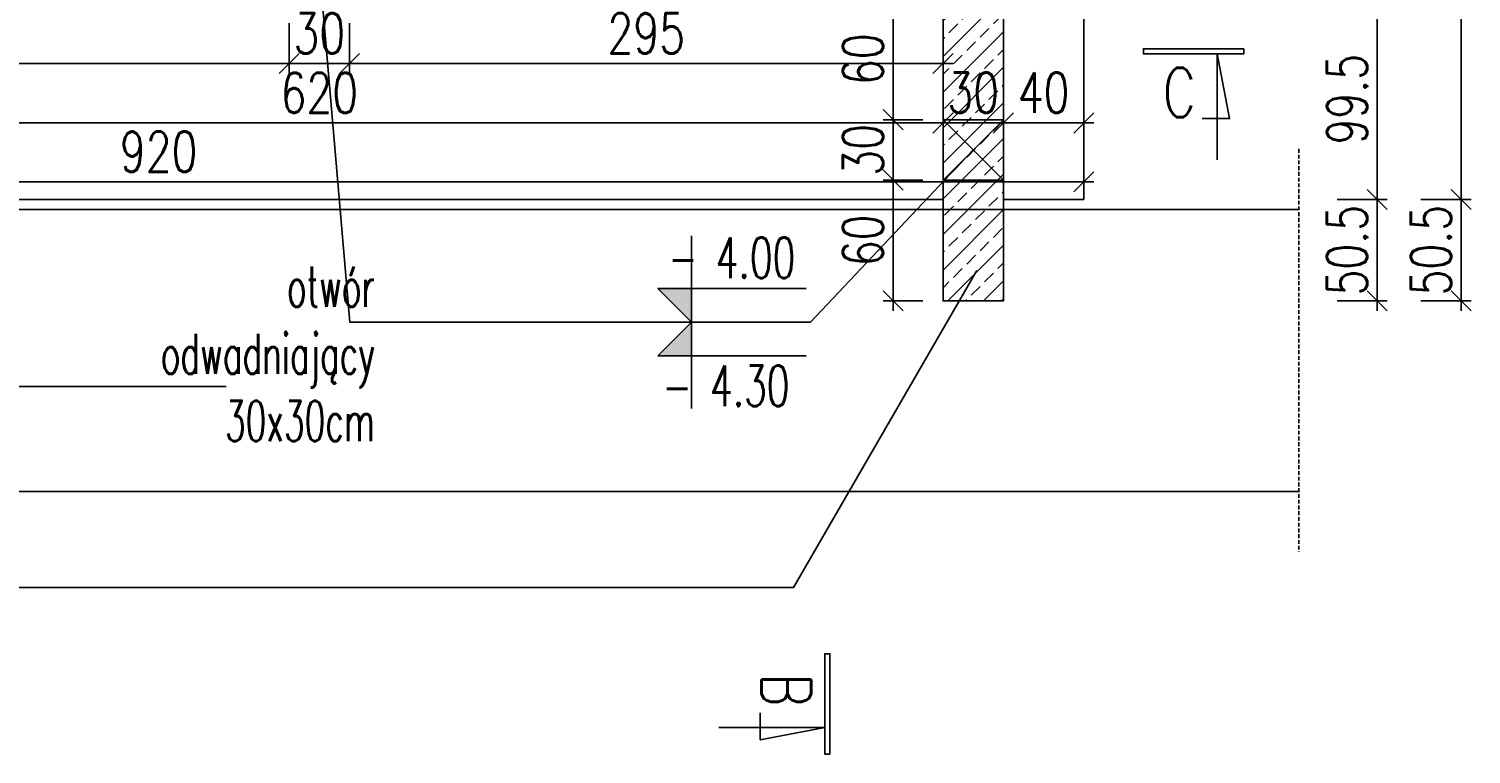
# Model space of a CAD drawing. Header units: millimetres. Extents: x -303 to 588072, y -379 to 357555.
# Tile 13 of 88: x 538205 to 538922, y 333048 to 333408. Entities that reach past the tile are written whole.
import ezdxf

# ---------------------------------------------------------------- set-up
doc = ezdxf.new("R2010")
doc.units = ezdxf.units.MM
doc.header["$LTSCALE"] = 0.15
doc.header["$MEASUREMENT"] = 0
doc.header["$PDSIZE"] = -5
doc.linetypes.add('DASHED', pattern=[19.05, 12.7, -6.35])
for name, color, linetype in [('3', 4, 'Continuous'), ('5', 8, 'Continuous'), ('RFD_1', 2, 'Continuous'), ('RFD_2', 4, 'DASHED'), ('RFD_3', 4, 'Continuous'), ('RFD_3 @ 10', 4, 'Continuous'), ('RFD_5', 8, 'Continuous'), ('RFD_5 @ 10', 8, 'Continuous')]:
    doc.layers.add(name, color=color, linetype=linetype)
doc.styles.get("Standard").update_dxf_attribs({"font": 'simplex.shx', "width": 0.75})
doc.styles.add('txt3', font='simplex.shx', dxfattribs={"width": 0.75, "height": 20})
doc.dimstyles.new('opis 1.1', dxfattribs={"dimscale": 0, "dimtxt": 2, "dimasz": 1, "dimexe": 0.5, "dimexo": 1, "dimgap": 0, "dimtad": 0, "dimdec": 1, "dimrnd": 0.5, "dimdsep": 46, "dimtxsty": 'Standard', "dimblk1": 'OBLIQUE', "dimblk2": 'OBLIQUE', "dimsah": 1, "dimcen": 1, "dimdle": 0.5, "dimclrd": 256, "dimclre": 256, "dimclrt": 4, "dimadec": 0, "dimazin": 2, "dimtm": 1e-09, "dimtfac": 0.75, "dimtdec": 1, "dimtmove": 0, "dimatfit": 3, "dimfxl": 0, "dimtvp": 0.75, "dimtolj": 1, "dimtzin": 0, "dimlwd": -1, "dimlwe": -1, "dimarcsym": 0})

# ---------------------------------------------------------------- blocks, each defined once
blk = doc.blocks.new('_Oblique')
at = {"color": 0, "linetype": 'ByBlock', "lineweight": -2}
blk.add_line((-0.5, -0.5), (0.5, 0.5), dxfattribs=at)
blk = doc.blocks.new('*D1136')
at = {"layer": 'Defpoints', "color": 0, "lineweight": 80}
for p in [(538659, 334050.13), (538434, 333822.91), (538659, 333272.86)]:
    blk.add_point(p, dxfattribs=at)
at = {"layer": 'RFD_5'}
for p, q in [((538429, 334050.13), (538664, 334050.13)), ((538434, 334030.13), (538434, 334055.13)), ((538659, 334030.13), (538659, 334055.13))]:
    blk.add_line(p, q, dxfattribs=at)
at = {"layer": 'RFD_5', "xscale": 10, "yscale": 10, "zscale": 10, "rotation": 180}
blk.add_blockref('_Oblique', (538434, 334050.13), dxfattribs=at)
at = {"layer": 'RFD_5', "xscale": 10, "yscale": 10, "zscale": 10}
blk.add_blockref('_Oblique', (538659, 334050.13), dxfattribs=at)
at = {"layer": 'RFD_5', "color": 4, "insert": (538546.5, 334065.13), "char_height": 20, "attachment_point": 5}
blk.add_mtext('\\A1;225', dxfattribs=at)
blk = doc.blocks.new('*D1142')
at = {"layer": 'Defpoints', "color": 0, "lineweight": 80}
for p in [(538659, 333361.24), (538039, 333326.42), (538659, 333323.2)]:
    blk.add_point(p, dxfattribs=at)
at = {"layer": 'RFD_5'}
for p, q in [((538039, 333341.24), (538039, 333366.24)), ((538659, 333341.24), (538659, 333366.24)), ((538034, 333361.24), (538664, 333361.24))]:
    blk.add_line(p, q, dxfattribs=at)
at = {"layer": 'RFD_5', "xscale": 10, "yscale": 10, "zscale": 10, "rotation": 180}
blk.add_blockref('_Oblique', (538039, 333361.24), dxfattribs=at)
at = {"layer": 'RFD_5', "xscale": 10, "yscale": 10, "zscale": 10}
blk.add_blockref('_Oblique', (538659, 333361.24), dxfattribs=at)
at = {"layer": 'RFD_5', "color": 4, "insert": (538349, 333376.24), "char_height": 20, "attachment_point": 5}
blk.add_mtext('\\A1;620', dxfattribs=at)
blk = doc.blocks.new('*D1143')
at = {"layer": 'Defpoints', "color": 0, "lineweight": 80}
for p in [(538689, 333361.25), (538659, 333323.2), (538689, 333323.2)]:
    blk.add_point(p, dxfattribs=at)
at = {"layer": 'RFD_5'}
for p, q in [((538659, 333341.25), (538659, 333366.25)), ((538689, 333341.25), (538689, 333366.25)), ((538654, 333361.25), (538694, 333361.25))]:
    blk.add_line(p, q, dxfattribs=at)
at = {"layer": 'RFD_5', "xscale": 10, "yscale": 10, "zscale": 10, "rotation": 180}
blk.add_blockref('_Oblique', (538659, 333361.25), dxfattribs=at)
at = {"layer": 'RFD_5', "xscale": 10, "yscale": 10, "zscale": 10}
blk.add_blockref('_Oblique', (538689, 333361.25), dxfattribs=at)
at = {"layer": 'RFD_5', "color": 4, "insert": (538674, 333376.25), "char_height": 20, "attachment_point": 5}
blk.add_mtext('\\A1;30', dxfattribs=at)
blk = doc.blocks.new('*D1144')
at = {"layer": 'Defpoints', "color": 0, "lineweight": 80}
for p in [(538729, 333361.25), (538689, 333323.2), (538729, 333323.2)]:
    blk.add_point(p, dxfattribs=at)
at = {"layer": 'RFD_5'}
for p, q in [((538689, 333341.25), (538689, 333366.25)), ((538729, 333341.25), (538729, 333366.25)), ((538684, 333361.25), (538734, 333361.25))]:
    blk.add_line(p, q, dxfattribs=at)
at = {"layer": 'RFD_5', "xscale": 10, "yscale": 10, "zscale": 10, "rotation": 180}
blk.add_blockref('_Oblique', (538689, 333361.25), dxfattribs=at)
at = {"layer": 'RFD_5', "xscale": 10, "yscale": 10, "zscale": 10}
blk.add_blockref('_Oblique', (538729, 333361.25), dxfattribs=at)
at = {"layer": 'RFD_5', "color": 4, "insert": (538709, 333376.25), "char_height": 20, "attachment_point": 5}
blk.add_mtext('\\A1;40', dxfattribs=at)
blk = doc.blocks.new('*D1149')
at = {"layer": 'Defpoints', "color": 0, "lineweight": 80}
for p in [(537809.25, 333359.04), (538729, 333359.04), (538729, 333331.95)]:
    blk.add_point(p, dxfattribs=at)
at = {"layer": 'RFD_5'}
for p, q in [((537809.25, 333349.04), (537809.25, 333326.95)), ((538729, 333349.04), (538729, 333326.95)), ((537804.25, 333331.95), (538734, 333331.95))]:
    blk.add_line(p, q, dxfattribs=at)
at = {"layer": 'RFD_5', "xscale": 10, "yscale": 10, "zscale": 10, "rotation": 180}
blk.add_blockref('_Oblique', (537809.25, 333331.95), dxfattribs=at)
at = {"layer": 'RFD_5', "xscale": 10, "yscale": 10, "zscale": 10}
blk.add_blockref('_Oblique', (538729, 333331.95), dxfattribs=at)
at = {"layer": 'RFD_5', "color": 4, "insert": (538269.12, 333346.95), "char_height": 20, "attachment_point": 5}
blk.add_mtext('\\A1;920', dxfattribs=at)
blk = doc.blocks.new('*D1153')
at = {"layer": 'Defpoints', "color": 0, "lineweight": 80}
for p in [(538623.14, 333422.91), (538729, 333323.2), (538874.86, 333323.2)]:
    blk.add_point(p, dxfattribs=at)
at = {"layer": 'RFD_5'}
for p, q in [((538874.86, 333427.91), (538874.86, 333318.2)), ((538854.86, 333422.91), (538879.86, 333422.91)), ((538854.86, 333323.2), (538879.86, 333323.2))]:
    blk.add_line(p, q, dxfattribs=at)
at = {"layer": 'RFD_5', "xscale": 10, "yscale": 10, "zscale": 10}
for p, rotation in [((538874.86, 333422.91), 90), ((538874.86, 333323.2), 270)]:
    blk.add_blockref('_Oblique', p, dxfattribs=dict(at, rotation=rotation))
at = {"layer": 'RFD_5', "color": 4, "insert": (538859.86, 333373.06), "char_height": 20, "attachment_point": 5, "rotation": 90}
blk.add_mtext('\\A1;99.5', dxfattribs=at)
blk = doc.blocks.new('*D1154')
at = {"layer": 'Defpoints', "color": 0, "lineweight": 80}
for p in [(538729, 333323.2), (538689, 333272.86), (538874.86, 333272.86)]:
    blk.add_point(p, dxfattribs=at)
at = {"layer": 'RFD_5'}
for p, q in [((538874.86, 333328.2), (538874.86, 333267.86)), ((538854.86, 333323.2), (538879.86, 333323.2)), ((538854.86, 333272.86), (538879.86, 333272.86))]:
    blk.add_line(p, q, dxfattribs=at)
at = {"layer": 'RFD_5', "xscale": 10, "yscale": 10, "zscale": 10}
for p, rotation in [((538874.86, 333323.2), 90), ((538874.86, 333272.86), 270)]:
    blk.add_blockref('_Oblique', p, dxfattribs=dict(at, rotation=rotation))
at = {"layer": 'RFD_5', "color": 4, "insert": (538859.86, 333298.03), "char_height": 20, "attachment_point": 5, "rotation": 90}
blk.add_mtext('\\A1;50.5', dxfattribs=at)
blk = doc.blocks.new('*D1156')
at = {"layer": 'Defpoints', "color": 0, "lineweight": 80}
for p in [(538729, 333862.91), (538729, 333323.2), (538916.53, 333323.2)]:
    blk.add_point(p, dxfattribs=at)
at = {"layer": 'RFD_5'}
for p, q in [((538916.53, 333867.91), (538916.53, 333318.2)), ((538896.53, 333862.91), (538921.53, 333862.91)), ((538896.53, 333323.2), (538921.53, 333323.2))]:
    blk.add_line(p, q, dxfattribs=at)
at = {"layer": 'RFD_5', "xscale": 10, "yscale": 10, "zscale": 10}
for p, rotation in [((538916.53, 333862.91), 90), ((538916.53, 333323.2), 270)]:
    blk.add_blockref('_Oblique', p, dxfattribs=dict(at, rotation=rotation))
at = {"layer": 'RFD_5', "color": 4, "insert": (538901.53, 333593.06), "char_height": 20, "attachment_point": 5, "rotation": 90}
blk.add_mtext('\\A1;539.5', dxfattribs=at)
blk = doc.blocks.new('*D1157')
at = {"layer": 'Defpoints', "color": 0, "lineweight": 80}
for p in [(538717.38, 333323.2), (538689, 333272.86), (538916.53, 333272.86)]:
    blk.add_point(p, dxfattribs=at)
at = {"layer": 'RFD_5'}
for p, q in [((538916.53, 333328.2), (538916.53, 333267.86)), ((538896.53, 333323.2), (538921.53, 333323.2)), ((538896.53, 333272.86), (538921.53, 333272.86))]:
    blk.add_line(p, q, dxfattribs=at)
at = {"layer": 'RFD_5', "xscale": 10, "yscale": 10, "zscale": 10}
for p, rotation in [((538916.53, 333323.2), 90), ((538916.53, 333272.86), 270)]:
    blk.add_blockref('_Oblique', p, dxfattribs=dict(at, rotation=rotation))
at = {"layer": 'RFD_5', "color": 4, "insert": (538901.53, 333298.03), "char_height": 20, "attachment_point": 5, "rotation": 90}
blk.add_mtext('\\A1;50.5', dxfattribs=at)
blk = doc.blocks.new('324r232')
at = {"layer": 'RFD_5'}
blk.add_hatch(color=256, dxfattribs=at).paths.add_polyline_path([(0, 16.56), (-16.56, 16.56), (0, 0)])
at = {"layer": '5'}
blk.add_line((56.33, 16.56), (-16.56, 16.56), dxfattribs=at)
at = {"layer": 'RFD_5'}
for points in [[(0, 42.33), (0, 16.56)], [(-16.56, 16.56), (0, 0)], [(0, 0), (0, 16.56)]]:
    blk.add_lwpolyline(points, dxfattribs=at)
blk = doc.blocks.new('*D1871')
at = {"layer": 'Defpoints', "color": 0, "lineweight": 80}
for p in [(538334.02, 333422.91), (538363.98, 333422.94), (538363.98, 333390.78)]:
    blk.add_point(p, dxfattribs=at)
at = {"layer": 'RFD_3', "color": 3}
for p, q in [((538334.02, 333410.78), (538334.02, 333385.78)), ((538363.98, 333410.78), (538363.98, 333385.78)), ((538329.02, 333390.78), (538368.98, 333390.78))]:
    blk.add_line(p, q, dxfattribs=at)
at = {"layer": 'RFD_3', "color": 3, "xscale": 10, "yscale": 10, "zscale": 10, "rotation": 180}
blk.add_blockref('_Oblique', (538334.02, 333390.78), dxfattribs=at)
at = {"layer": 'RFD_3', "color": 3, "xscale": 10, "yscale": 10, "zscale": 10}
blk.add_blockref('_Oblique', (538363.98, 333390.78), dxfattribs=at)
at = {"layer": 'RFD_3', "color": 3, "insert": (538349, 333405.78), "char_height": 20, "attachment_point": 5}
blk.add_mtext('\\A1;30', dxfattribs=at)
blk = doc.blocks.new('*D1872')
at = {"layer": 'Defpoints', "color": 0, "lineweight": 80}
for p in [(538334.02, 333422.91), (538039.01, 333390.78), (538039.01, 333380.44)]:
    blk.add_point(p, dxfattribs=at)
at = {"layer": 'RFD_3', "color": 3}
for p, q in [((538334.02, 333410.78), (538334.02, 333385.78)), ((538339.02, 333390.78), (538034.01, 333390.78)), ((538039.01, 333390.44), (538039.01, 333395.78))]:
    blk.add_line(p, q, dxfattribs=at)
at = {"layer": 'RFD_3', "color": 3, "xscale": 10, "yscale": 10, "zscale": 10, "rotation": 180}
blk.add_blockref('_Oblique', (538039.01, 333390.78), dxfattribs=at)
at = {"layer": 'RFD_3', "color": 3, "xscale": 10, "yscale": 10, "zscale": 10}
blk.add_blockref('_Oblique', (538334.02, 333390.78), dxfattribs=at)
at = {"layer": 'RFD_3', "color": 3, "insert": (538154.96, 333405.78), "char_height": 20, "attachment_point": 5}
blk.add_mtext('\\A1;295', dxfattribs=at)
blk = doc.blocks.new('*D1873')
at = {"layer": 'Defpoints', "color": 0, "lineweight": 80}
for p in [(538363.98, 333422.94), (538659, 333422.91), (538659, 333390.78)]:
    blk.add_point(p, dxfattribs=at)
at = {"layer": 'RFD_3', "color": 3}
for p, q in [((538363.98, 333410.78), (538363.98, 333385.78)), ((538659, 333410.78), (538659, 333385.78)), ((538358.98, 333390.78), (538664, 333390.78))]:
    blk.add_line(p, q, dxfattribs=at)
at = {"layer": 'RFD_3', "color": 3, "xscale": 10, "yscale": 10, "zscale": 10, "rotation": 180}
blk.add_blockref('_Oblique', (538363.98, 333390.78), dxfattribs=at)
at = {"layer": 'RFD_3', "color": 3, "xscale": 10, "yscale": 10, "zscale": 10}
blk.add_blockref('_Oblique', (538659, 333390.78), dxfattribs=at)
at = {"layer": 'RFD_3', "color": 3, "insert": (538511.49, 333405.78), "char_height": 20, "attachment_point": 5}
blk.add_mtext('\\A1;295', dxfattribs=at)
blk = doc.blocks.new('*D1897')
at = {"layer": 'Defpoints', "color": 0, "lineweight": 80}
for p in [(538659, 333422.94), (538634.25, 333362.88), (538659, 333362.88)]:
    blk.add_point(p, dxfattribs=at)
at = {"layer": 'RFD_3', "color": 3}
for p, q in [((538634.25, 333427.94), (538634.25, 333357.88)), ((538649, 333422.94), (538629.25, 333422.94)), ((538649, 333362.88), (538629.25, 333362.88))]:
    blk.add_line(p, q, dxfattribs=at)
at = {"layer": 'RFD_3', "color": 3, "xscale": 10, "yscale": 10, "zscale": 10}
for p, rotation in [((538634.25, 333422.94), 90), ((538634.25, 333362.88), 270)]:
    blk.add_blockref('_Oblique', p, dxfattribs=dict(at, rotation=rotation))
at = {"layer": 'RFD_3', "color": 3, "insert": (538619.25, 333392.91), "char_height": 20, "attachment_point": 5, "rotation": 90}
blk.add_mtext('\\A1;60', dxfattribs=at)
blk = doc.blocks.new('*D1898')
at = {"layer": 'Defpoints', "color": 0, "lineweight": 80}
for p in [(538659, 333362.88), (538634.25, 333332.89), (538659.01, 333332.89)]:
    blk.add_point(p, dxfattribs=at)
at = {"layer": 'RFD_3', "color": 3}
for p, q in [((538649, 333362.88), (538629.25, 333362.88)), ((538634.25, 333367.88), (538634.25, 333327.89)), ((538649.01, 333332.89), (538629.25, 333332.89))]:
    blk.add_line(p, q, dxfattribs=at)
at = {"layer": 'RFD_3', "color": 3, "xscale": 10, "yscale": 10, "zscale": 10}
for p, rotation in [((538634.25, 333362.88), 90), ((538634.25, 333332.89), 270)]:
    blk.add_blockref('_Oblique', p, dxfattribs=dict(at, rotation=rotation))
at = {"layer": 'RFD_3', "color": 3, "insert": (538619.25, 333347.89), "char_height": 20, "attachment_point": 5, "rotation": 90}
blk.add_mtext('\\A1;30', dxfattribs=at)
blk = doc.blocks.new('*D1899')
at = {"layer": 'Defpoints', "color": 0, "lineweight": 80}
for p in [(538659.01, 333332.89), (538634.25, 333272.88), (538659.01, 333272.88)]:
    blk.add_point(p, dxfattribs=at)
at = {"layer": 'RFD_3', "color": 3}
for p, q in [((538634.25, 333337.89), (538634.25, 333267.88)), ((538649.01, 333332.89), (538629.25, 333332.89)), ((538649.01, 333272.88), (538629.25, 333272.88))]:
    blk.add_line(p, q, dxfattribs=at)
at = {"layer": 'RFD_3', "color": 3, "xscale": 10, "yscale": 10, "zscale": 10}
for p, rotation in [((538634.25, 333332.89), 90), ((538634.25, 333272.88), 270)]:
    blk.add_blockref('_Oblique', p, dxfattribs=dict(at, rotation=rotation))
at = {"layer": 'RFD_3', "color": 3, "insert": (538619.25, 333302.89), "char_height": 20, "attachment_point": 5, "rotation": 90}
blk.add_mtext('\\A1;60', dxfattribs=at)

msp = doc.modelspace()

# ---------------------------------------------------------------- hatches: boundary and pattern name
at = {"layer": 'RFD_5'}
h = msp.add_hatch(dxfattribs=at)
h.set_pattern_fill('ANSI33', color=256, scale=50)
h.set_pattern_definition([(45, (-2407.349, -1002.463), (-8.83883476, 8.83883476), []), (45, (-2398.51, -1002.463), (-8.83883476, 8.83883476), [6.25, -3.125])])
h.paths.add_polyline_path([(537925.23, 333858.78), (538009, 333819.04), (538009, 333272.88), (538039, 333272.88), (538039, 333272.9), (538039.01, 333272.9), (538039.01, 333422.94), (538659, 333422.94), (538659, 333272.88), (538689, 333272.88), (538689, 333272.9), (538689.01, 333272.9), (538689.01, 333452.96), (538689, 333452.96), (538689, 333822.94), (538434, 333822.94), (538434, 333792.94), (538659, 333792.94), (538659, 333452.96), (538039.01, 333452.96), (538039, 333838.02), (537938.09, 333885.88)])

# ---------------------------------------------------------------- linework, layer by layer
at = {"layer": 'RFD_1'}
for points in [[(538689, 333452.94), (538689.01, 333452.94), (538689.01, 333272.88), (538659.01, 333272.88), (538659.01, 333422.94), (538039.01, 333422.94), (538039.01, 333272.88), (538009.01, 333272.88), (538009, 333819.05), (537925.23, 333858.78), (537938.09, 333885.88)], [(538434, 333822.91), (538689, 333822.91), (538689, 333272.86), (538659, 333272.86), (538659, 333422.91), (538039, 333422.91), (538039, 333272.86), (538009, 333272.86), (538009, 333819.04), (537925.24, 333858.78), (537938.09, 333885.88)], [(538795.28, 333342.89), (538795.28, 333395.53), (538801.41, 333363.41), (538787.89, 333363.41)], [(538547.59, 333060.81), (538600.24, 333060.81), (538568.12, 333054.68), (538568.12, 333068.2)]]:
    msp.add_lwpolyline(points, dxfattribs=at)
for points in [[(538808.46, 333398.1), (538808.46, 333395.53), (538758.58, 333395.53), (538758.58, 333398.1)], [(538602.81, 333047.63), (538600.24, 333047.63), (538600.24, 333097.51), (538602.81, 333097.51)]]:
    msp.add_lwpolyline(points, close=True, dxfattribs=at)
at = {"layer": 'RFD_2'}
msp.add_line((538835.81, 333348.32), (538835.81, 333148.09), dxfattribs=at)
at = {"layer": 'RFD_3', "color": 3}
for p, q in [((538659, 333332.88), (538659, 333362.88)), ((538659, 333362.88), (538689, 333362.88)), ((538689, 333332.88), (538659, 333362.88)), ((538689, 333362.88), (538659, 333332.88)), ((538689, 333362.88), (538689, 333332.88)), ((538659, 333332.88), (538689, 333332.88))]:
    msp.add_line(p, q, dxfattribs=at)
at = {"layer": 'RFD_3'}
for points in [[(538009, 333323.2), (537809.25, 333323.2), (537809.25, 333981.76), (538059.88, 333862.91), (538729, 333862.91), (538729, 333323.2)], [(538659.09, 333323.2), (538039, 333323.2)], [(538729, 333323.2), (538689, 333323.2)]]:
    msp.add_lwpolyline(points, dxfattribs=at)
at = {"layer": 'RFD_5'}
for p, q in [((537766.88, 333318.2), (538835.81, 333318.2)), ((538835.81, 333178.2), (537766.88, 333178.2))]:
    msp.add_line(p, q, dxfattribs=at)
at = {"layer": 'RFD_5', "elevation": -40}
for points in [[(538593.17, 333262.23), (538364.2, 333262.23), (538349, 333437.91)], [(538593.17, 333262.23), (538674, 333347.88)]]:
    msp.add_lwpolyline(points, dxfattribs=at)
at = {"layer": 'RFD_5'}
for points in [[(538675.86, 333287.91), (538584.64, 333130.36), (538063.85, 333130.36), (538026.42, 333288.26)], [(538302.63, 333230.27), (538125.46, 333230.27), (538117.11, 333178.2)]]:
    msp.add_lwpolyline(points, dxfattribs=at)

# ---------------------------------------------------------------- block references
at = {"layer": 'RFD_5', "xscale": 1.012500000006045, "yscale": 1.012500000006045, "zscale": 1.012500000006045}
msp.add_blockref('324r232', (538534.02, 333262.24, -40), dxfattribs=at)
at = {"layer": 'RFD_5', "xscale": -1.012500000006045, "yscale": 1.012500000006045, "zscale": 1.012500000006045, "rotation": 180.0000000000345}
msp.add_blockref('324r232', (538534.02, 333262.24, -40), dxfattribs=at)

# ---------------------------------------------------------------- texts
at = {"layer": '3', "insert": (538585.59, 333304.42, -40), "char_height": 20.25, "width": 129.9198, "attachment_point": 3, "rotation": 0, "style": 'txt3'}
msp.add_mtext('{\\W0.65;- 4.00}', dxfattribs=at)
at = {"layer": '3', "color": 4, "insert": (538376.65, 333246.55), "char_height": 20, "attachment_point": 6, "rotation": 359.99978, "style": 'txt3'}
msp.add_mtext('{\\Fsimplex.shx;\\W5.36842;  }{\\A1;\\W0.80000x;otwór }\\P{\\Fsimplex.shx;\\W5.36842;  }{\\A1;\\W0.80000x;odwadniający}\\P{\\Fsimplex.shx;\\W5.36842;  }{\\A1;\\W0.80000x;30x30cm}', dxfattribs=at)
at = {"layer": '3', "insert": (538582.69, 333220.53, -40), "char_height": 20.25, "width": 377.0795, "attachment_point": 9, "style": 'txt3'}
msp.add_mtext('{\\W0.65;- 4.30}', dxfattribs=at)
at = {"layer": 'RFD_1', "insert": (538768.16, 333364.11), "char_height": 24.58, "width": 4558.2211, "attachment_point": 7}
msp.add_mtext('C', dxfattribs=at)
at = {"layer": 'RFD_1', "insert": (538568.82, 333087.92), "char_height": 24.58, "width": 4558.2211, "attachment_point": 7, "rotation": 270}
msp.add_mtext('B', dxfattribs=at)

# ---------------------------------------------------------------- dimensions: what is measured, and where the dimension line sits
at = {"layer": 'RFD_3 @ 10', "color": 3}
for base, p1, p2, picture, middle in [((538634.25, 333362.88), (538659, 333422.94), (538659, 333362.88), '*D1897', (538619.25, 333392.91)), ((538634.25, 333332.89), (538659, 333362.88), (538659.01, 333332.89), '*D1898', (538619.25, 333347.89)), ((538634.25, 333272.88), (538659.01, 333332.89), (538659.01, 333272.88), '*D1899', (538619.25, 333302.89))]:
    dim = msp.add_linear_dim(base=base, p1=p1, p2=p2, angle=90, dimstyle='opis 1.1', override={"dimscale": 0, "dimblk1": 'Oblique', "dimblk2": 'Oblique', "dimclrd": 3, "dimclre": 3, "dimclrt": 3, "dimtmove": 1}, dxfattribs=at)
    dim.commit()
    dim.dimension.update_dxf_attribs({"geometry": picture, "text_midpoint": middle})
dim = msp.add_linear_dim(base=(538039.01, 333390.78), p1=(538334.02, 333422.91), p2=(538039.01, 333380.44), dimstyle='opis 1.1', override={"dimscale": 0, "dimblk1": 'Oblique', "dimblk2": 'Oblique', "dimclrd": 3, "dimclre": 3, "dimclrt": 3, "dimtmove": 1}, dxfattribs=at)
dim.commit()
dim.dimension.update_dxf_attribs({"geometry": '*D1872', "text_midpoint": (538154.96, 333390.78), "dimtype": 160})
for base, p1, p2, override, picture, middle in [((538363.98, 333390.78), (538334.02, 333422.91), (538363.98, 333422.94), {"dimscale": 0, "dimblk1": 'Oblique', "dimblk2": 'Oblique', "dimclrd": 3, "dimclre": 3, "dimclrt": 3, "dimtix": 0, "dimtofl": 1, "dimtmove": 0, "dimatfit": 3}, '*D1871', (538349, 333405.78)), ((538659, 333390.78), (538363.98, 333422.94), (538659, 333422.91), {"dimscale": 0, "dimblk1": 'Oblique', "dimblk2": 'Oblique', "dimclrd": 3, "dimclre": 3, "dimclrt": 3, "dimtmove": 1}, '*D1873', (538511.49, 333405.78))]:
    dim = msp.add_linear_dim(base=base, p1=p1, p2=p2, dimstyle='opis 1.1', override=override, dxfattribs=at)
    dim.commit()
    dim.dimension.update_dxf_attribs({"geometry": picture, "text_midpoint": middle})
at = {"layer": 'RFD_5 @ 10', "color": 3}
for base, p1, p2, override, picture, middle in [((538659, 334050.13), (538434, 333822.91), (538659, 333272.86), {"dimscale": 0}, '*D1136', (538546.5, 334065.13)), ((538659, 333361.24), (538039, 333326.42), (538659, 333323.2), {"dimscale": 0, "dimtmove": 1}, '*D1142', (538349, 333376.24)), ((538689, 333361.25), (538659, 333323.2), (538689, 333323.2), {"dimscale": 0, "dimtmove": 1}, '*D1143', (538674, 333376.25)), ((538729, 333361.25), (538689, 333323.2), (538729, 333323.2), {"dimscale": 0, "dimtmove": 1}, '*D1144', (538709, 333376.25)), ((538728.9996, 333331.946), (537809.2465, 333359.0403), (538728.9996, 333359.041), {"dimscale": 0}, '*D1149', (538269.1231, 333346.946))]:
    dim = msp.add_linear_dim(base=base, p1=p1, p2=p2, dimstyle='opis 1.1', override=override, dxfattribs=at)
    dim.commit()
    dim.dimension.update_dxf_attribs({"geometry": picture, "text_midpoint": middle})
for base, p1, p2, override, picture, middle in [((538916.53, 333323.2), (538729, 333862.91), (538729, 333323.2), {"dimscale": 0}, '*D1156', (538901.53, 333593.06)), ((538874.86, 333323.2), (538623.14, 333422.91), (538729, 333323.2), {"dimscale": 0, "dimtmove": 1}, '*D1153', (538859.86, 333373.06)), ((538874.86, 333272.86), (538729, 333323.2), (538689, 333272.86), {"dimscale": 0, "dimtmove": 1}, '*D1154', (538859.86, 333298.03)), ((538916.53, 333272.86), (538717.38, 333323.2), (538689, 333272.86), {"dimscale": 0, "dimtmove": 1}, '*D1157', (538901.53, 333298.03))]:
    dim = msp.add_linear_dim(base=base, p1=p1, p2=p2, angle=90, dimstyle='opis 1.1', override=override, dxfattribs=at)
    dim.commit()
    dim.dimension.update_dxf_attribs({"geometry": picture, "text_midpoint": middle})

doc.saveas('drawing.dxf')
